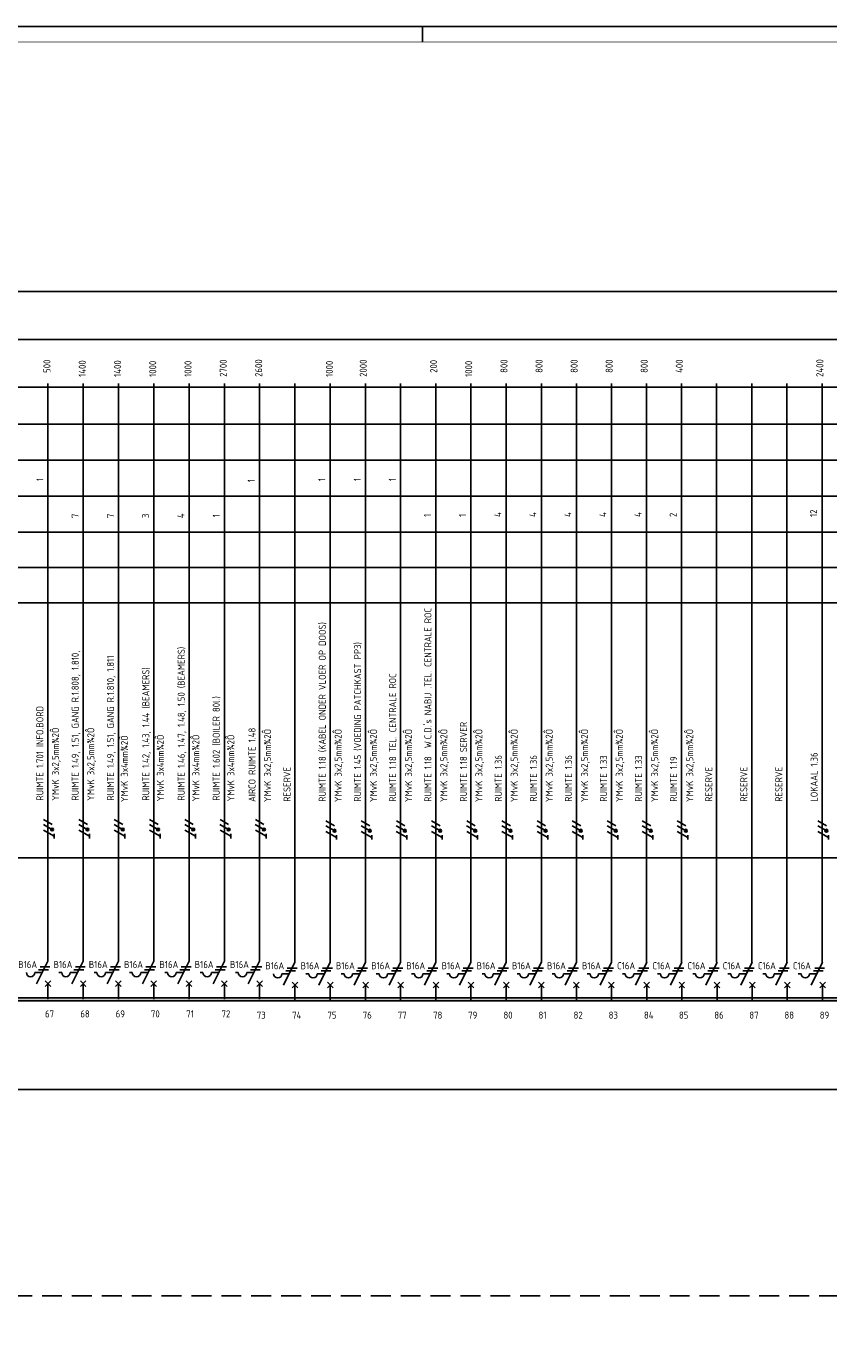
# Model space of a CAD drawing. Header units: millimetres. Extents: x 0 to 1189, y -5 to 836.
# Tile 6 of 10: x 518 to 773, y 416 to 836. Entities that reach past the tile are written whole.
import ezdxf
from ezdxf.enums import TextEntityAlignment as Align

# ---------------------------------------------------------------- set-up
doc = ezdxf.new("R2010")
doc.units = ezdxf.units.MM
doc.linetypes.add('HIDDEN', pattern=[9.525, 6.35, -3.175])
for name, color, linetype in [('1', 7, 'CONTINUOUS'), ('40', 1, 'CONTINUOUS'), ('70', 1, 'CONTINUOUS'), ('71', 2, 'CONTINUOUS'), ('73', 4, 'CONTINUOUS'), ('EL$2B---_KADER', 4, 'CONTINUOUS'), ('LIJN018', 210, 'CONTINUOUS'), ('LIJN025', 10, 'CONTINUOUS'), ('LIJN035', 50, 'CONTINUOUS'), ('LIJN050', 90, 'CONTINUOUS'), ('TEKST25', 10, 'CONTINUOUS'), ('TEKST35', 50, 'CONTINUOUS'), ('TEKST50', 90, 'CONTINUOUS')]:
    doc.layers.add(name, color=color, linetype=linetype)
doc.styles.add('5_0', font='iso.shx')
doc.styles.add('ISO', font='ISO.SHX')
doc.styles.add('NEN', font='iso.shx')
doc.styles.add('ROMAND', font='romand')

# ---------------------------------------------------------------- blocks, each defined once
blk = doc.blocks.new('A$C0FBD3E41')
at = {"layer": '40', "style": 'NEN'}
blk.add_text(' YMvK 3x4mm¾2Ô', height=2.5, rotation=180, dxfattribs=at).set_placement((2.26, 2.98))
blk = doc.blocks.new('A0')
at = {"layer": 'LIJN025', "linetype": 'Continuous'}
blk.add_line((644, 836), (644, 841), dxfattribs=at)
at = {"layer": 'LIJN025'}
blk.add_lwpolyline([(1189, 841), (1189, 0), (0, 0), (0, 841)], close=True, dxfattribs=at)
at = {"layer": 'LIJN050', "const_width": 0.2}
blk.add_lwpolyline([(1184, 836), (25, 836), (25, 5), (1184, 5)], close=True, dxfattribs=at)
at = {"layer": 'TEKST25', "style": 'ROMAND', "width": 2.899115}
blk.add_attdef('STATUS', text='', height=2.5, dxfattribs=at).set_placement((1143, 71.5), (1182, 71.5), align=Align.FIT)
at = {"layer": 'TEKST25', "style": 'ISO'}
for tag, p in [('E', (1144.25, 66)), ('NAAM-E', (1155.75, 66)), ('DATUM-E', (1174, 66)), ('D', (1144.25, 61)), ('NAAM-D', (1155.75, 61)), ('DATUM-D', (1174, 61)), ('C', (1144.25, 56)), ('NAAM-C', (1155.75, 56)), ('DATUM-C', (1174, 56)), ('B', (1144.25, 51)), ('NAAM-B', (1155.75, 51)), ('DATUM-B', (1174, 51)), ('A', (1144.25, 46)), ('NAAM-A', (1155.75, 46)), ('DATUM-A', (1174, 46))]:
    blk.add_attdef(tag, text='', height=2.5, dxfattribs=at).set_placement(p, align=Align.CENTER)
for tag, p in [('DATUM', (1021.75, 36.25)), ('SCHAAL', (1057, 36.25)), ('GETEKEND', (1087.25, 36.25)), ('GECONTOL.', (1122, 36.25)), ('FORMAAT', (1152.25, 28.25))]:
    blk.add_attdef(tag, p, '', height=2.5, dxfattribs=at)
at = {"layer": 'TEKST35', "style": 'ISO'}
for tag, p in [('PROJECT', (1023.5, 72.5)), ('PLAATS', (1023.5, 63.5)), ('INSTALLATIE-REGEL1', (1023.5, 52.5)), ('INSTALLATIE-REGEL2', (1023.5, 43.5))]:
    blk.add_attdef(tag, p, '', height=4, dxfattribs=at)
blk.add_attdef('PROJ.NR.', text='', height=4, dxfattribs=at).set_placement((1170, 23), align=Align.CENTER)
at = {"layer": 'TEKST50', "style": 'ISO'}
blk.add_attdef('FILE-NAAM', text='', height=5, dxfattribs=at).set_placement((1162.5, 7.5), align=Align.CENTER)

msp = doc.modelspace()

# ---------------------------------------------------------------- linework, layer by layer
at = {"layer": '1', "color": 1}
for p, q in [((525.89, 580.03), (523.2, 581.58)), ((525.96, 581.58), (523.23, 583.15)), ((537.14, 580.03), (534.45, 581.58)), ((537.21, 581.58), (534.48, 583.15)), ((548.39, 580.03), (545.7, 581.58)), ((548.46, 581.58), (545.73, 583.15)), ((559.64, 580.03), (556.95, 581.58)), ((559.71, 581.58), (556.98, 583.15)), ((570.89, 580.03), (568.2, 581.58)), ((570.96, 581.58), (568.23, 583.15)), ((582.14, 580.03), (579.45, 581.58)), ((582.21, 581.58), (579.48, 583.15)), ((593.39, 580.03), (590.7, 581.58)), ((593.46, 581.58), (590.73, 583.15)), ((615.89, 579.64), (613.2, 581.19)), ((615.96, 581.19), (613.23, 582.77)), ((627.14, 579.64), (624.45, 581.19)), ((627.21, 581.19), (624.48, 582.77)), ((638.32, 579.64), (635.63, 581.19)), ((638.39, 581.19), (635.66, 582.77)), ((649.57, 579.64), (646.88, 581.19)), ((649.64, 581.19), (646.91, 582.77)), ((660.74, 579.64), (658.05, 581.19)), ((660.81, 581.19), (658.08, 582.77)), ((671.99, 579.64), (669.3, 581.19)), ((672.06, 581.19), (669.33, 582.77)), ((683.16, 579.64), (680.47, 581.19)), ((683.23, 581.19), (680.5, 582.77)), ((694.34, 579.64), (691.65, 581.19)), ((694.41, 581.19), (691.68, 582.77)), ((705.51, 579.64), (702.82, 581.19)), ((705.58, 581.19), (702.85, 582.77)), ((716.68, 579.64), (713.99, 581.19)), ((716.75, 581.19), (714.03, 582.77)), ((727.86, 579.64), (725.17, 581.19)), ((727.93, 581.19), (725.2, 582.77)), ((772.63, 579.64), (769.94, 581.19)), ((772.7, 581.19), (769.97, 582.77)), ((526.64, 577.84), (523.23, 579.8)), ((537.89, 577.84), (534.48, 579.8)), ((549.14, 577.84), (545.73, 579.8)), ((560.39, 577.84), (556.98, 579.8)), ((571.64, 577.84), (568.23, 579.8)), ((582.89, 577.84), (579.48, 579.8)), ((594.14, 577.84), (590.73, 579.8)), ((616.64, 577.45), (613.23, 579.42)), ((627.89, 577.45), (624.48, 579.42)), ((639.06, 577.45), (635.65, 579.42)), ((650.31, 577.45), (646.9, 579.42)), ((661.48, 577.45), (658.08, 579.42)), ((672.73, 577.45), (669.33, 579.42)), ((683.91, 577.45), (680.5, 579.42)), ((695.08, 577.45), (691.67, 579.42)), ((706.25, 577.45), (702.85, 579.42)), ((717.43, 577.45), (714.02, 579.42)), ((728.6, 577.45), (725.19, 579.42)), ((773.37, 577.45), (769.96, 579.42))]:
    msp.add_line(p, q, dxfattribs=at)
at = {"layer": '1', "color": 2}
for p, q in [((520.46, 534.43), (522.78, 534.43)), ((520.98, 530.83), (524.6, 538.06)), ((528.11, 534.43), (529.01, 534.43)), ((531.71, 534.43), (534.03, 534.43)), ((532.23, 530.83), (535.85, 538.06)), ((539.36, 534.43), (540.26, 534.43)), ((542.96, 534.43), (545.28, 534.43)), ((543.48, 530.83), (547.1, 538.06)), ((550.61, 534.43), (551.51, 534.43)), ((554.21, 534.43), (556.53, 534.43)), ((554.73, 530.83), (558.35, 538.06)), ((561.86, 534.43), (562.76, 534.43)), ((565.46, 534.43), (567.78, 534.43)), ((565.98, 530.83), (569.6, 538.06)), ((573.11, 534.43), (574.01, 534.43)), ((576.71, 534.43), (579.03, 534.43)), ((577.23, 530.83), (580.85, 538.06)), ((584.36, 534.43), (585.26, 534.43)), ((587.96, 534.43), (590.28, 534.43)), ((588.48, 530.83), (592.1, 538.06)), ((599.21, 534.04), (601.53, 534.04)), ((599.73, 530.44), (603.35, 537.68)), ((606.86, 534.04), (607.76, 534.04)), ((610.46, 534.04), (612.78, 534.04)), ((610.98, 530.44), (614.6, 537.68)), ((618.11, 534.04), (619.01, 534.04)), ((621.71, 534.04), (624.03, 534.04)), ((622.23, 530.44), (625.85, 537.68)), ((629.28, 534.04), (630.18, 534.04)), ((632.88, 534.04), (635.21, 534.04)), ((633.41, 530.44), (637.02, 537.68)), ((640.53, 534.04), (641.43, 534.04)), ((644.13, 534.04), (646.46, 534.04)), ((644.66, 530.44), (648.27, 537.68)), ((651.71, 534.04), (652.61, 534.04)), ((655.31, 534.04), (657.63, 534.04)), ((655.83, 530.44), (659.45, 537.68)), ((662.96, 534.04), (663.86, 534.04)), ((666.56, 534.04), (668.88, 534.04)), ((667.08, 530.44), (670.7, 537.68)), ((674.13, 534.04), (675.03, 534.04)), ((677.73, 534.04), (680.05, 534.04)), ((678.25, 530.44), (681.87, 537.68)), ((685.3, 534.04), (686.2, 534.04)), ((688.9, 534.04), (691.23, 534.04)), ((689.43, 530.44), (693.04, 537.68)), ((696.48, 534.04), (697.38, 534.04)), ((700.08, 534.04), (702.4, 534.04)), ((700.6, 530.44), (704.22, 537.68)), ((707.73, 534.04), (708.63, 534.04)), ((711.33, 534.04), (713.65, 534.04)), ((711.85, 530.44), (715.47, 537.68)), ((718.9, 534.04), (719.8, 534.04)), ((722.5, 534.04), (724.82, 534.04)), ((723.02, 530.44), (726.64, 537.68)), ((730.15, 534.04), (731.05, 534.04)), ((733.75, 534.04), (736.07, 534.04)), ((734.27, 530.44), (737.89, 537.68)), ((741.32, 534.04), (742.22, 534.04)), ((744.92, 534.04), (747.25, 534.04)), ((745.45, 530.44), (749.06, 537.68)), ((752.5, 534.04), (753.4, 534.04)), ((756.1, 534.04), (758.42, 534.04)), ((756.62, 530.44), (760.24, 537.68)), ((763.75, 534.04), (764.65, 534.04)), ((767.35, 534.04), (769.67, 534.04)), ((767.87, 530.44), (771.49, 537.68))]:
    msp.add_line(p, q, dxfattribs=at)
at = {"layer": '1', "color": 1}
for centre in [(525.96, 580), (537.21, 580), (548.46, 580), (559.71, 580), (570.96, 580), (582.21, 580), (593.46, 580), (615.96, 579.62), (627.21, 579.62), (638.39, 579.62), (649.64, 579.62), (660.81, 579.62), (672.06, 579.62), (683.23, 579.62), (694.41, 579.62), (705.58, 579.62), (716.75, 579.62), (727.93, 579.62), (772.7, 579.62)]:
    msp.add_circle(centre, 0.45, dxfattribs=at)
at = {"layer": '1', "color": 2}
for centre in [(519.11, 534.43), (530.36, 534.43), (541.61, 534.43), (552.86, 534.43), (564.11, 534.43), (575.36, 534.43), (586.61, 534.43), (597.86, 534.04), (609.11, 534.04), (620.36, 534.04), (631.53, 534.04), (642.78, 534.04), (653.96, 534.04), (665.21, 534.04), (676.38, 534.04), (687.55, 534.04), (698.73, 534.04), (709.98, 534.04), (721.15, 534.04), (732.4, 534.04), (743.57, 534.04), (754.75, 534.04), (766, 534.04)]:
    msp.add_arc(centre, 1.35, 180, 0, dxfattribs=at)
at = {"layer": '70'}
for p, q in [((526.63, 577.19), (526.63, 578.59)), ((537.88, 577.19), (537.88, 578.59)), ((549.13, 577.19), (549.13, 578.59)), ((560.38, 577.19), (560.38, 578.59)), ((571.63, 577.19), (571.63, 578.59)), ((582.88, 577.19), (582.88, 578.59)), ((594.13, 577.19), (594.13, 578.59)), ((616.63, 576.81), (616.63, 578.2)), ((627.88, 576.81), (627.88, 578.2)), ((639.05, 576.81), (639.05, 578.2)), ((650.3, 576.81), (650.3, 578.2)), ((661.47, 576.81), (661.47, 578.2)), ((672.72, 576.81), (672.72, 578.2)), ((683.9, 576.81), (683.9, 578.2)), ((695.07, 576.81), (695.07, 578.2)), ((706.25, 576.81), (706.25, 578.2)), ((717.42, 576.81), (717.42, 578.2)), ((728.59, 576.81), (728.59, 578.2)), ((773.36, 576.81), (773.36, 578.2)), ((521.66, 535.33), (524.81, 535.33)), ((522.11, 536.23), (525.26, 536.23)), ((532.91, 535.33), (536.06, 535.33)), ((533.36, 536.23), (536.51, 536.23)), ((544.16, 535.33), (547.31, 535.33)), ((544.61, 536.23), (547.76, 536.23)), ((555.41, 535.33), (558.56, 535.33)), ((555.86, 536.23), (559.01, 536.23)), ((566.66, 535.33), (569.81, 535.33)), ((567.11, 536.23), (570.26, 536.23)), ((577.91, 535.33), (581.06, 535.33)), ((578.36, 536.23), (581.51, 536.23)), ((589.16, 535.33), (592.31, 535.33)), ((589.61, 536.23), (592.76, 536.23)), ((600.41, 534.94), (603.56, 534.94)), ((600.86, 535.84), (604.01, 535.84)), ((611.66, 534.94), (614.81, 534.94)), ((612.11, 535.84), (615.26, 535.84)), ((622.91, 534.94), (626.06, 534.94)), ((623.36, 535.84), (626.51, 535.84)), ((634.08, 534.94), (637.23, 534.94)), ((634.53, 535.84), (637.68, 535.84)), ((645.33, 534.94), (648.48, 534.94)), ((645.78, 535.84), (648.93, 535.84)), ((656.5, 534.94), (659.65, 534.94)), ((656.95, 535.84), (660.1, 535.84)), ((667.75, 534.94), (670.9, 534.94)), ((668.2, 535.84), (671.35, 535.84)), ((678.93, 534.94), (682.08, 534.94)), ((679.38, 535.84), (682.53, 535.84)), ((690.1, 534.94), (693.25, 534.94)), ((690.55, 535.84), (693.7, 535.84)), ((701.28, 534.94), (704.43, 534.94)), ((701.73, 535.84), (704.88, 535.84)), ((712.53, 534.94), (715.68, 534.94)), ((712.98, 535.84), (716.13, 535.84)), ((723.7, 534.94), (726.85, 534.94)), ((724.15, 535.84), (727.3, 535.84)), ((734.95, 534.94), (738.1, 534.94)), ((735.4, 535.84), (738.55, 535.84)), ((746.12, 534.94), (749.27, 534.94)), ((746.57, 535.84), (749.72, 535.84)), ((757.3, 534.94), (760.45, 534.94)), ((757.75, 535.84), (760.9, 535.84)), ((768.55, 534.94), (771.7, 534.94)), ((769, 535.84), (772.15, 535.84))]:
    msp.add_line(p, q, dxfattribs=at)
at = {"layer": '70', "const_width": 0.45}
for points in [[(525.96, 580.23, 1), (525.96, 579.78, 1)], [(537.21, 580.23, 1), (537.21, 579.78, 1)], [(548.46, 580.23, 1), (548.46, 579.78, 1)], [(559.71, 580.23, 1), (559.71, 579.78, 1)]]:
    msp.add_lwpolyline(points, format="xyb", close=True, dxfattribs=at)
at = {"layer": '70'}
for centre, start, end in [((570.96, 580), 90, 270), ((570.96, 580), 270, 90), ((582.21, 580), 90, 270), ((582.21, 580), 270, 90), ((593.46, 580), 90, 270), ((593.46, 580), 270, 90), ((615.96, 579.62), 90, 270), ((615.96, 579.62), 270, 90), ((627.21, 579.62), 90, 270), ((627.21, 579.62), 270, 90), ((638.39, 579.62), 90, 270), ((638.39, 579.62), 270, 90), ((649.64, 579.62), 90, 270), ((649.64, 579.62), 270, 90), ((660.81, 579.62), 90, 270), ((660.81, 579.62), 270, 90), ((672.06, 579.62), 90, 270), ((672.06, 579.62), 270, 90), ((683.23, 579.62), 90, 270), ((683.23, 579.62), 270, 90), ((694.41, 579.62), 90, 270), ((694.41, 579.62), 270, 90), ((705.58, 579.62), 90, 270), ((705.58, 579.62), 270, 90), ((716.75, 579.62), 90, 270), ((716.75, 579.62), 270, 90), ((727.93, 579.62), 90, 270), ((727.93, 579.62), 270, 90), ((772.7, 579.62), 90, 270), ((772.7, 579.62), 270, 90)]:
    msp.add_arc(centre, 0.225, start, end, dxfattribs=at)
at = {"layer": '71'}
for p, q in [((525.5, 529.93), (523.7, 531.73)), ((523.7, 529.93), (525.5, 531.73)), ((536.75, 529.93), (534.95, 531.73)), ((534.95, 529.93), (536.75, 531.73)), ((548, 529.93), (546.2, 531.73)), ((546.2, 529.93), (548, 531.73)), ((559.25, 529.93), (557.45, 531.73)), ((557.45, 529.93), (559.25, 531.73)), ((570.5, 529.93), (568.7, 531.73)), ((568.7, 529.93), (570.5, 531.73)), ((581.75, 529.93), (579.95, 531.73)), ((579.95, 529.93), (581.75, 531.73)), ((593, 529.93), (591.2, 531.73)), ((591.2, 529.93), (593, 531.73)), ((602.45, 529.54), (604.25, 531.34)), ((604.25, 529.54), (602.45, 531.34)), ((613.7, 529.54), (615.5, 531.34)), ((615.5, 529.54), (613.7, 531.34)), ((624.95, 529.54), (626.75, 531.34)), ((626.75, 529.54), (624.95, 531.34)), ((637.92, 529.54), (636.12, 531.34)), ((636.12, 529.54), (637.92, 531.34)), ((647.37, 529.54), (649.17, 531.34)), ((649.17, 529.54), (647.37, 531.34)), ((660.34, 529.54), (658.54, 531.34)), ((658.54, 529.54), (660.34, 531.34)), ((669.8, 529.54), (671.6, 531.34)), ((671.6, 529.54), (669.8, 531.34)), ((682.77, 529.54), (680.97, 531.34)), ((680.97, 529.54), (682.77, 531.34)), ((692.14, 529.54), (693.94, 531.34)), ((693.94, 529.54), (692.14, 531.34)), ((705.12, 529.54), (703.32, 531.34)), ((703.32, 529.54), (705.12, 531.34)), ((714.57, 529.54), (716.37, 531.34)), ((716.37, 529.54), (714.57, 531.34)), ((727.54, 529.54), (725.74, 531.34)), ((725.74, 529.54), (727.54, 531.34)), ((736.99, 529.54), (738.79, 531.34)), ((738.79, 529.54), (736.99, 531.34)), ((749.96, 529.54), (748.16, 531.34)), ((748.16, 529.54), (749.96, 531.34)), ((759.34, 529.54), (761.14, 531.34)), ((761.14, 529.54), (759.34, 531.34)), ((770.59, 529.54), (772.39, 531.34)), ((772.39, 529.54), (770.59, 531.34))]:
    msp.add_line(p, q, dxfattribs=at)
at = {"layer": '73'}
for p, q in [((141.34, 526.34), (1035.54, 526.34)), ((233.4, 526.34), (1127.6, 526.34)), ((141.34, 525.44), (1035.54, 525.44)), ((233.4, 525.44), (1127.6, 525.44))]:
    msp.add_line(p, q, dxfattribs=at)
for points in [[(1035.54, 525.44), (1035.54, 526.34), (130.08, 525.44), (130.08, 526.34)], [(1127.6, 525.44), (1127.6, 526.34), (222.14, 525.44), (222.14, 526.34)]]:
    msp.add_solid(points, dxfattribs=at)
at = {"layer": 'LIJN018', "color": 9, "linetype": 'Continuous'}
for p, q in [((165.27, 751.53), (765.73, 751.53)), ((259.24, 751.54), (859.7, 751.54)), ((165.27, 736.23), (765.73, 736.23)), ((259.24, 736.24), (859.7, 736.24)), ((165.27, 720.96), (765.73, 720.96)), ((259.24, 720.96), (859.7, 720.96)), ((165.27, 709.26), (765.73, 709.26)), ((259.24, 709.26), (859.7, 709.26)), ((165.27, 697.76), (765.73, 697.76)), ((259.24, 697.77), (859.7, 697.77)), ((165.27, 686.24), (765.73, 686.24)), ((259.24, 686.24), (859.7, 686.24)), ((165.27, 674.81), (765.73, 674.81)), ((259.24, 674.81), (859.7, 674.81)), ((165.27, 663.56), (765.73, 663.56)), ((259.24, 663.56), (859.7, 663.56)), ((165.27, 652.22), (765.73, 652.22)), ((259.24, 652.22), (859.7, 652.22))]:
    msp.add_line(p, q, dxfattribs=at)
at = {"layer": 'LIJN025', "linetype": 'HIDDEN'}
for p, q in [((119.1, 570.96), (1062.49, 570.96)), ((211.24, 570.96), (1154.63, 570.96)), ((1062.49, 497.16), (94.57, 497.16)), ((1154.63, 497.16), (186.71, 497.16)), ((1062.49, 431.33), (72.68, 431.33))]:
    msp.add_line(p, q, dxfattribs=at)
at = {"layer": 'LIJN035'}
for p, q in [((524.6, 538.06), (524.6, 722.16)), ((535.85, 538.06), (535.85, 722.16)), ((547.1, 538.06), (547.1, 722.16)), ((558.35, 538.06), (558.35, 722.16)), ((569.6, 538.06), (569.6, 722.16)), ((580.85, 538.06), (580.85, 722.16)), ((592.1, 538.06), (592.1, 722.16)), ((603.35, 537.68), (603.35, 722.16)), ((614.6, 537.68), (614.6, 722.16)), ((625.85, 537.68), (625.85, 722.16)), ((637.02, 537.68), (637.02, 722.16)), ((648.27, 537.68), (648.27, 722.16)), ((659.45, 537.68), (659.45, 722.16)), ((670.7, 537.68), (670.7, 722.16)), ((681.87, 537.68), (681.87, 722.16)), ((693.04, 537.68), (693.04, 722.16)), ((704.22, 537.68), (704.22, 722.16)), ((715.39, 537.68), (715.39, 722.16)), ((726.56, 537.68), (726.56, 722.16)), ((737.74, 537.68), (737.74, 722.16)), ((748.91, 537.68), (748.91, 722.16)), ((760.08, 537.68), (760.08, 722.16)), ((771.33, 537.68), (771.33, 722.16)), ((524.6, 525.96), (524.6, 530.91)), ((535.85, 525.96), (535.85, 530.91)), ((547.1, 525.96), (547.1, 530.91)), ((558.35, 525.96), (558.35, 530.91)), ((569.6, 525.96), (569.6, 530.91)), ((580.85, 525.96), (580.85, 530.91)), ((592.1, 525.96), (592.1, 530.91)), ((603.35, 525.57), (603.35, 530.52)), ((614.6, 525.57), (614.6, 530.52)), ((625.85, 525.57), (625.85, 530.52)), ((637.02, 525.57), (637.02, 530.52)), ((648.27, 525.57), (648.27, 530.52)), ((659.45, 525.57), (659.45, 530.52)), ((670.7, 525.57), (670.7, 530.52)), ((681.87, 525.57), (681.87, 530.52)), ((693.04, 525.57), (693.04, 530.52)), ((704.22, 525.57), (704.22, 530.52)), ((715.47, 525.57), (715.47, 530.52)), ((726.64, 525.57), (726.64, 530.52)), ((737.89, 525.57), (737.89, 530.52)), ((749.06, 525.57), (749.06, 530.52)), ((760.24, 525.57), (760.24, 530.52)), ((771.49, 525.57), (771.49, 530.52))]:
    msp.add_line(p, q, dxfattribs=at)

# ---------------------------------------------------------------- block references
at = {"layer": 'EL$2B---_KADER'}
msp.add_blockref('A0', (0, -5), dxfattribs=at)
at = {"layer": 'LIJN025', "xscale": 0.8999999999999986, "yscale": 0.8999999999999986, "zscale": 0.9, "rotation": 270}
for p in [(547.43, 589.47), (558.9, 589.69), (570.2, 589.69), (581.35, 589.69)]:
    msp.add_blockref('A$C0FBD3E41', p, dxfattribs=at)

# ---------------------------------------------------------------- texts
at = {"layer": '40', "style": 'NEN'}
for s, p in [(' 500', (525.44, 724.27)), ('1400', (536.69, 724.27)), ('1400', (547.94, 724.27)), ('1000', (559.14, 724.27)), ('1000', (570.39, 724.27)), ('2700', (581.64, 724.27)), ('2600', (592.9, 724.27)), ('1000', (615.44, 724.27)), ('2000', (626.24, 724.27)), (' 200', (648.67, 724.27)), ('1000', (659.84, 724.27)), (' 800', (671.09, 724.27)), (' 800', (682.26, 724.27)), (' 800', (693.44, 724.27)), (' 800', (704.61, 724.27)), (' 800', (715.78, 724.27)), (' 400', (726.96, 724.27)), ('2400', (771.73, 724.27)), ('1', (523.19, 691.05)), ('1', (590.5, 690.7)), ('1', (613.03, 691.05)), ('1', (624.34, 691.05)), ('1', (635.51, 691.05)), ('4', (669.11, 679.62)), ('4', (680.29, 679.62)), ('4', (691.46, 679.62)), ('4', (702.63, 679.62)), ('4', (713.81, 679.62)), ('12', (769.75, 679.62)), ('7', (534.44, 679.27)), ('7', (545.69, 679.27)), ('3', (556.84, 679.27)), ('4', (568.14, 679.27)), ('1', (579.39, 679.5)), ('1', (646.69, 679.62)), ('1', (657.86, 679.62)), ('2', (724.98, 679.62)), ("RUIMTE 1.18  W.C.D.'s NABIJ .TEL. CENTRALE ROC", (646.86, 588.85)), ('RUIMTE 1.18 (KABEL ONDER VLOER OP DOOS)', (613.19, 588.85)), ('RUIMTE 1.49, 1.51, GANG R.1.808, 1.810, ', (534.44, 589.23)), ('RUIMTE 1.49, 1.51, GANG R.1.810, 1.811', (545.69, 589.23)), ('RUIMTE 1.46, 1.47, 1.48, 1.50 (BEAMERS)', (568.24, 589.23)), ('RUIMTE 1.45 (VOEDING PATCHKAST PP3)', (624.44, 588.85)), ('RUIMTE 1.42, 1.43, 1.44 (BEAMERS)', (556.94, 589.23)), ('RUIMTE 1.18 TEL. CENTRALE ROC', (635.61, 588.85)), ('RUIMTE 1.602 (BOILER 80l.)', (579.39, 589.23)), ('RUIMTE 1.701 INFO.BORD', (523.19, 589.23)), ('RUIMTE 1.18 SERVER', (658.19, 588.85)), (' YMvK 3x2,5mm¾2Ô', (528.14, 587.88)), (' YMvK 3x2,5mm¾2Ô', (539.39, 587.88)), ('AIRCO RUIMTE 1.48', (590.79, 588.81)), (' YMvK 3x2,5mm¾2Ô', (595.74, 587.46)), (' YMvK 3x2,5mm¾2Ô', (618.23, 587.46)), (' YMvK 3x2,5mm¾2Ô', (629.48, 587.46)), (' YMvK 3x2,5mm¾2Ô', (640.66, 587.46)), (' YMvK 3x2,5mm¾2Ô', (651.91, 587.46)), (' YMvK 3x2,5mm¾2Ô', (663.08, 587.46)), (' YMvK 3x2,5mm¾2Ô', (674.33, 587.46)), (' YMvK 3x2,5mm¾2Ô', (685.5, 587.46)), (' YMvK 3x2,5mm¾2Ô', (696.75, 587.46)), (' YMvK 3x2,5mm¾2Ô', (707.85, 587.46)), (' YMvK 3x2,5mm¾2Ô', (719.1, 587.46)), (' YMvK 3x2,5mm¾2Ô', (730.27, 587.46)), ('RUIMTE 1.36', (669.29, 588.85)), ('RUIMTE 1.36', (680.46, 588.85)), ('RUIMTE 1.36', (691.63, 588.85)), ('RUIMTE 1.33', (702.81, 588.85)), ('RUIMTE 1.33', (713.98, 588.85)), ('RUIMTE 1.19', (725.15, 588.85)), ('LOKAAL 1.36', (769.92, 588.85)), ('RESERVE', (601.94, 588.85)), ('RESERVE', (736.33, 588.85)), ('RESERVE', (747.5, 588.85)), ('RESERVE', (758.67, 588.85))]:
    msp.add_text(s, height=2.25, rotation=90, dxfattribs=at).set_placement(p)
at = {"layer": 'TEKST25', "style": '5_0'}
for s, p in [('B16A', (515.15, 535.86)), ('B16A', (526.4, 535.86)), ('B16A', (537.65, 535.86)), ('B16A', (548.9, 535.86)), ('B16A', (560.15, 535.86)), ('B16A', (571.4, 535.86)), ('B16A', (582.65, 535.86)), ('B16A', (593.9, 535.47)), ('B16A', (605.15, 535.47)), ('B16A', (616.4, 535.47)), ('B16A', (627.65, 535.47)), ('B16A', (638.82, 535.47)), ('B16A', (650.07, 535.47)), ('B16A', (661.25, 535.47)), ('B16A', (672.5, 535.47)), ('B16A', (683.67, 535.47)), ('B16A', (694.84, 535.47)), ('C16A', (706.02, 535.47)), ('C16A', (717.27, 535.47)), ('C16A', (728.44, 535.47)), ('C16A', (739.69, 535.47)), ('C16A', (750.86, 535.47)), ('C16A', (762.04, 535.47)), ('67', (523.7, 520.11)), ('68', (534.95, 520.11)), ('69', (546.2, 520.11)), ('70', (557.45, 520.11)), ('71', (568.7, 520.11)), ('72', (579.95, 520.11)), ('73', (591.2, 519.72)), ('74', (602.45, 519.72)), ('75', (613.7, 519.72)), ('76', (624.95, 519.72)), ('77', (636.12, 519.72)), ('78', (647.37, 519.72)), ('79', (658.55, 519.72)), ('80', (669.8, 519.72)), ('81', (680.97, 519.72)), ('82', (692.14, 519.72)), ('83', (703.32, 519.72)), ('84', (714.57, 519.72)), ('85', (725.74, 519.72)), ('86', (736.99, 519.72)), ('87', (748.16, 519.72)), ('88', (759.34, 519.72)), ('89', (770.59, 519.72))]:
    msp.add_text(s, height=2.25, dxfattribs=at).set_placement(p)

doc.saveas('drawing.dxf')
